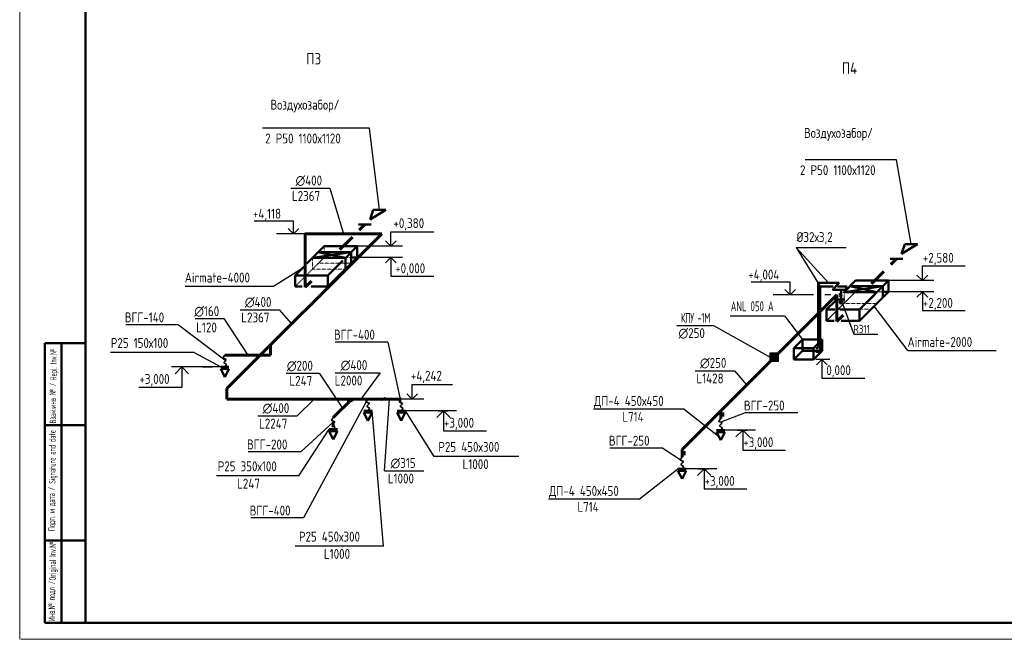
# Model space of a CAD drawing. Header units: millimetres. Extents: x -256102 to 1051688, y 9862 to 69256.
# Tile 24 of 33: x 85673 to 115557, y 9862 to 28664. Entities that reach past the tile are written whole.
import ezdxf

# ---------------------------------------------------------------- set-up
doc = ezdxf.new("R2010")
doc.units = ezdxf.units.MM
doc.linetypes.add('штриховая2', pattern=[9.525, 6.35, -3.175])
for name, color, linetype, lineweight in [('30мм', 7, 'Continuous', 30), ('Вспомогательные', 8, 'Continuous', 25), ('Разм.', 8, 'Continuous', 25), ('Размер', 8, 'Continuous', 25), ('Текст', 7, 'Continuous', 13), ('Формат', 7, 'Continuous', 50)]:
    doc.layers.add(name, color=color, linetype=linetype, lineweight=lineweight)
doc.layers.add('Выносные', color=8, linetype='Continuous')
doc.layers.add('желтые', color=2, linetype='Continuous')
doc.styles.add('2.304', font='cs_gost2304.shx', dxfattribs={"height": 2.2})
doc.styles.add('GOST 2.304', font='CS_Gost2304.shx')
doc.styles.add('ГОСТ', font='isocpeur.ttf', dxfattribs={"oblique": 15})
doc.styles.add('Текст', font='cs_gost2304.shx', dxfattribs={"width": 0.8, "height": 3})

msp = doc.modelspace()

# ---------------------------------------------------------------- hatches: boundary and pattern name
at = {"layer": 'желтые'}
for color, points in [(7, [(108452.6, 18555.6), (108695.1, 18555.6), (108695.1, 18296.6), (108452.6, 18296.6)]), (0, [(95779.4, 17115.4), (95637.3, 17035.9), (95654.4, 17115.4)]), (7, [(96652.9, 17106.2), (96746.7, 17199.9), (96825.1, 17153)])]:
    msp.add_hatch(color=color, dxfattribs=at).paths.add_polyline_path(points)

# ---------------------------------------------------------------- linework, layer by layer
at = {"color": 0, "lineweight": 25}
for p, q in [((90691.3, 20578.3), (93377.2, 20578.3)), ((112627.5, 18623.6), (115313.3, 18623.6))]:
    msp.add_line(p, q, dxfattribs=at)
at = {"layer": '30мм', "color": 3, "lineweight": 50}
for p, q in [((94559.6, 21434.5), (95736.4, 21611.3)), ((94569.1, 21443.9), (94913.2, 21788)), ((95736.4, 21611.3), (94736.4, 21611.3)), ((95559.6, 21434.5), (94736.4, 21611.3)), ((95913.2, 21788), (94913.2, 21788)), ((95537.7, 21412.5), (95913.2, 21788)), ((95736.4, 21611.3), (95736.4, 21271.3)), ((95913.2, 21788), (95913.2, 21448)), ((94391.1, 21265.9), (94559.6, 21434.5)), ((95559.6, 21434.5), (94559.6, 21434.5)), ((95913.2, 21448), (95029.3, 20564.2)), ((95029.3, 20904.2), (95482.9, 21357.7)), ((95029.3, 20904.2), (95454.2, 21329)), ((95549.1, 21424), (95559.6, 21434.5)), ((95559.6, 21434.5), (95559.6, 21094.5)), ((95913.2, 21448), (95736.4, 21448)), ((94029.3, 20904.2), (94292.8, 21167.7)), ((94029.3, 20564.2), (94029.3, 20904.2)), ((95029.3, 20904.2), (94029.3, 20904.2)), ((95029.3, 20564.2), (95029.3, 20904.2)), ((109902.6, 18695), (109902.6, 20675.3)), ((109902.6, 20675.3), (110543.2, 20675.3)), ((110543.2, 20675.3), (110337.9, 20469.9)), ((110673.7, 20378.1), (111045.4, 20749.9)), ((112045.4, 20749.9), (111045.4, 20749.9)), ((111669.9, 20374.4), (112045.4, 20749.9)), ((112045.4, 20749.9), (112045.4, 20409.9)), ((94249.2, 20564.2), (94029.3, 20564.2)), ((95029.3, 20564.2), (94523.1, 20564.2)), ((109970.5, 18586.4), (109970.5, 20566.7)), ((109970.5, 20566.7), (110364, 20566.7)), ((110337.9, 20469.9), (110765.5, 20469.9)), ((110491.6, 20566.7), (110792, 20566.7)), ((110604.5, 20379.2), (110544.6, 20319.3)), ((110550.5, 20255), (110622.2, 20326.6)), ((110691.8, 20396.3), (111868.6, 20573.1)), ((111691.8, 20396.3), (110691.8, 20396.3)), ((110792, 20566.7), (110732.1, 20506.8)), ((111868.6, 20573.1), (110868.6, 20573.1)), ((111691.8, 20396.3), (110868.6, 20573.1)), ((112045.4, 20409.9), (111161.5, 19526)), ((111161.5, 19866), (111691.8, 20396.3)), ((111681.4, 20385.8), (111691.8, 20396.3)), ((111868.6, 20573.1), (111868.6, 20233.1)), ((112045.4, 20409.9), (111868.6, 20409.9)), ((110161.5, 19866), (110432.9, 20137.4)), ((110462.4, 20237.1), (110399.2, 20173.9)), ((110399.2, 20173.9), (110719.5, 20173.9)), ((111161.5, 19866), (111615.1, 20319.5)), ((110161.5, 19526), (110161.5, 19866)), ((110415.5, 19866), (110161.5, 19866)), ((111161.5, 19866), (110564.1, 19866)), ((111161.5, 19526), (111161.5, 19866)), ((110395.8, 19526), (110161.5, 19526)), ((111161.5, 19526), (110606.1, 19526)), ((109166.6, 18695), (109431.8, 18960.1)), ((110029.2, 18960.1), (109431.8, 18960.1)), ((109431.8, 18620.1), (109431.8, 18960.1)), ((109764, 18695), (110029.2, 18960.1)), ((110029.2, 18620.1), (110029.2, 18960.1)), ((109764, 18695), (109166.6, 18695)), ((109166.6, 18355), (109166.6, 18695)), ((109431.8, 18620.1), (109166.6, 18355)), ((110029.2, 18620.1), (109431.8, 18620.1)), ((109764, 18355), (109764, 18695)), ((110029.2, 18620.1), (109764, 18355)), ((109902.6, 18695), (109841.3, 18695)), ((109970.5, 18586.4), (109841.3, 18586.4)), ((109764, 18355), (109166.6, 18355))]:
    msp.add_line(p, q, dxfattribs=at)
at = {"layer": '30мм', "color": 3, "linetype": 'штриховая2', "lineweight": 20}
for p, q in [((94913.2, 21788), (94913.2, 21448)), ((94913.2, 21448), (94029.3, 20564.2)), ((94559.6, 21434.5), (94559.6, 21094.5)), ((95736.4, 21271.3), (94736.4, 21271.3)), ((95913.2, 21448), (94913.2, 21448)), ((95559.6, 21094.5), (94559.6, 21094.5)), ((111045.4, 20409.9), (110161.5, 19526)), ((110691.8, 20396.3), (110691.8, 20056.3)), ((112045.4, 20409.9), (111045.4, 20409.9)), ((111691.8, 20056.3), (110691.8, 20056.3)), ((111515.1, 19879.5), (110511.9, 19879.5))]:
    msp.add_line(p, q, dxfattribs=at)
at = {"layer": '30мм', "color": 0, "lineweight": 50}
for p, q in [((110603.3, 20214.1), (110603.3, 20469.9)), ((110563.1, 20201.3), (110563.1, 20146.4)), ((110563.1, 20201.3), (110643.5, 20146.4)), ((110563.1, 20146.4), (110643.5, 20201.3)), ((110575.8, 20214.1), (110630.7, 20214.1)), ((110603.3, 20173.9), (110575.8, 20214.1)), ((110603.3, 20173.9), (110630.7, 20214.1)), ((110603.3, 20173.9), (110603.3, 20125.3)), ((110643.5, 20201.3), (110643.5, 20146.4))]:
    msp.add_line(p, q, dxfattribs=at)
at = {"layer": 'Вспомогательные', "color": 0, "lineweight": -3}
for p, q in [((92794.2, 22557.6), (93981.3, 22557.6)), ((93981.3, 22167.9), (93981.3, 22557.6)), ((94331.6, 22167.9), (93469.5, 22167.9)), ((93981.3, 22167.9), (93818.9, 22330.4)), ((93981.3, 22167.9), (94143.7, 22330.4)), ((96936.7, 21788), (96936.7, 22231.7)), ((96936.7, 22231.7), (98240.2, 22231.7)), ((96936.7, 21788), (96774.3, 21950.4)), ((96936.7, 21788), (97099.1, 21950.4)), ((97287, 21788), (95913.2, 21788)), ((109236.6, 21753.1), (110758, 21753.1)), ((97287, 21448), (95913.2, 21448)), ((96936.7, 21448), (96774.3, 21285.6)), ((96936.7, 21448), (96936.7, 20877.5)), ((96936.7, 21448), (97099.1, 21285.6)), ((113068.9, 20749.9), (113068.9, 21193.5)), ((113068.9, 21193.5), (114372.4, 21193.5)), ((96936.7, 20877.5), (98240.2, 20877.5)), ((107870.3, 20708.8), (109057.4, 20708.8)), ((109057.4, 20319.1), (109057.4, 20708.8)), ((113419.2, 20749.9), (112045.4, 20749.9)), ((113068.9, 20749.9), (112906.5, 20912.3)), ((113068.9, 20749.9), (113231.3, 20912.3)), ((109057.4, 20319.1), (108895, 20481.5)), ((109057.4, 20319.1), (109219.8, 20481.5)), ((113419.2, 20409.9), (112045.4, 20409.9)), ((113068.9, 20409.9), (112906.5, 20247.5)), ((113068.9, 20409.9), (113068.9, 19839.3)), ((113068.9, 20409.9), (113231.3, 20247.5)), ((109764.1, 20319.1), (108545.6, 20319.1)), ((110293.3, 20319.1), (110108.1, 20319.1)), ((113068.9, 19839.3), (114372.4, 19839.3)), ((110263.7, 18355), (109836.7, 18355)), ((110020.5, 18355), (109858.1, 18192.6)), ((110020.5, 18355), (110020.5, 17784.4)), ((110020.5, 18355), (110182.9, 18192.6)), ((91774.2, 18125.6), (90282.9, 18125.6)), ((90596.1, 18125.6), (90393.1, 17922.5)), ((90596.1, 18125.6), (90596.1, 17516.1)), ((90596.1, 18125.6), (90799.1, 17922.5)), ((110020.5, 17784.4), (111324, 17784.4)), ((89292.6, 17516.1), (90596.1, 17516.1)), ((97587.8, 17153), (97587.8, 17596.7)), ((97587.8, 17596.7), (98807.5, 17596.7)), ((97938.1, 17153), (96564.3, 17153)), ((97587.8, 17153), (97425.4, 17315.5)), ((97587.8, 17153), (97750.2, 17315.5)), ((98925.8, 16797.1), (97376.8, 16797.1)), ((98533, 16797.1), (98330, 16594.1)), ((98533, 16797.1), (98533, 16187.7)), ((98533, 16797.1), (98736, 16594.1)), ((98533, 16187.7), (99836.5, 16187.7)), ((108009.3, 16206.2), (107074, 16206.2)), ((107616.5, 16206.2), (107413.4, 16003.2)), ((107616.5, 16206.2), (107616.5, 15596.7)), ((107616.5, 16206.2), (107819.5, 16003.2)), ((107616.5, 15596.7), (108920, 15596.7)), ((106836.1, 15033), (105900.8, 15033)), ((106443.3, 15033), (106240.3, 14830)), ((106443.3, 15033), (106443.3, 14423.6)), ((106443.3, 15033), (106646.3, 14830)), ((106443.3, 14423.6), (107746.9, 14423.6))]:
    msp.add_line(p, q, dxfattribs=at)
at = {"layer": 'Выносные'}
for p, q in [((92362.1, 19860.7), (93550.2, 19860.7)), ((93755.9, 17939.1), (94758.6, 17939.1)), ((95251.8, 17947.1), (96611.7, 17947.1)), ((106176.1, 18011.9), (107364.3, 18011.9)), ((92902.9, 16641.4), (94091.1, 16641.4)), ((96745.8, 14975.6), (97934, 14975.6))]:
    msp.add_line(p, q, dxfattribs=at)
at = {"layer": 'желтые', "color": 7, "lineweight": -3}
for p, q in [((96291.5, 25369.4), (93043.3, 25369.4)), ((96594.5, 22890.2), (96291.5, 25369.4)), ((112280.9, 24409.2), (109515, 24409.2)), ((112726.8, 21852), (112280.9, 24409.2)), ((93899.6, 23548), (95087.8, 23548)), ((95087.8, 23548), (95495.8, 22167.9)), ((109236.6, 21753.1), (109970.5, 20566.7)), ((109236.6, 21753.1), (110222.9, 20675.3)), ((93377.2, 20578.3), (94246.4, 21121.2)), ((93550.2, 19860.7), (93922.7, 19430.7)), ((112627.5, 18623.6), (111603.4, 19967.9)), ((91000.7, 19593.9), (91865.3, 19593.9)), ((91217.5, 18125.6), (91517.5, 18125.6)), ((96611.7, 17947.1), (96030.7, 17153)), ((107364.3, 18011.9), (107736.7, 17581.9)), ((94091.1, 16641.4), (94606.8, 17153)), ((96745.8, 14975.6), (96895.5, 17153)), ((96718.2, 12685.9), (96367.9, 16797.1)), ((97376.8, 16797.1), (98240.9, 15409.2)), ((98369.1, 16797.1), (98669.1, 16797.1)), ((105836, 16845.4), (103088.4, 16845.4)), ((94206.2, 15550.7), (95192, 16446.8)), ((107687.5, 16732.2), (106949, 16450.6)), ((109286.8, 16732.2), (107687.5, 16732.2)), ((107452.6, 16206.2), (107752.6, 16206.2)), ((104472.6, 14114), (105650.8, 15033)), ((106279.5, 15033), (106579.5, 15033)), ((104472.6, 14114), (101725.1, 14114))]:
    msp.add_line(p, q, dxfattribs=at)
at = {"layer": 'желтые', "color": 0, "lineweight": 50}
for p, q in [((96402.5, 22890.2), (96306.5, 22602.2)), ((96306.5, 22602.2), (96786.5, 22890.2)), ((96402.5, 22890.2), (96786.5, 22890.2)), ((95959.2, 22446.9), (96343.2, 22446.9)), ((112534.8, 21852), (112438.8, 21564)), ((112438.8, 21564), (112918.8, 21852)), ((112534.8, 21852), (112918.8, 21852)), ((112091.4, 21408.7), (112475.4, 21408.7)), ((92024.2, 18125.6), (91774.2, 18125.6)), ((92024.2, 18069.7), (91774.2, 18069.7)), ((91774.2, 18069.7), (91899.2, 17819.7)), ((91899.2, 17819.7), (92024.2, 18069.7)), ((95779.4, 17115.4), (95637.3, 17035.9)), ((95637.3, 17035.9), (95654.4, 17115.4)), ((95654.4, 17115.4), (95779.4, 17115.4)), ((96367.9, 16797.1), (96117.9, 16797.1)), ((96367.9, 16741.2), (96117.9, 16741.2)), ((96117.9, 16741.2), (96242.9, 16491.2)), ((96242.9, 16491.2), (96367.9, 16741.2)), ((97376.8, 16797.1), (97126.8, 16797.1)), ((97376.8, 16741.2), (97126.8, 16741.2)), ((97126.8, 16741.2), (97251.8, 16491.2)), ((97251.8, 16491.2), (97376.8, 16741.2)), ((95317, 16234.6), (95067, 16234.6)), ((95317, 16178.7), (95067, 16178.7)), ((95067, 16178.7), (95192, 15928.7)), ((95192, 15928.7), (95317, 16178.7)), ((107074, 16206.2), (106824, 16206.2)), ((107074, 16150.3), (106824, 16150.3)), ((106824, 16150.3), (106949, 15900.3)), ((106949, 15900.3), (107074, 16150.3)), ((105900.8, 15033), (105650.8, 15033)), ((105900.8, 14977.1), (105650.8, 14977.1)), ((105650.8, 14977.1), (105775.8, 14727.1)), ((105775.8, 14727.1), (105900.8, 14977.1))]:
    msp.add_line(p, q, dxfattribs=at)
at = {"layer": 'желтые', "color": 0, "lineweight": 60}
for p, q in [((96151.2, 22446.9), (95976.7, 22272.4)), ((96660, 22167.9), (91961.8, 17469.8)), ((94331.6, 22167.9), (96660, 22167.9)), ((94341.8, 22167.9), (94341.8, 20546.7)), ((95769.4, 22065.1), (95394.4, 21690.1)), ((112283.4, 21408.7), (112109, 21234.2)), ((111901.6, 21026.9), (111526.6, 20651.9)), ((94529.3, 20734.2), (94341.8, 20546.7)), ((110474, 20319.1), (105775.8, 15621)), ((110474, 20319.1), (110474, 19508.5)), ((110661.5, 19696), (110474, 19508.5)), ((93290.2, 18798.2), (93290.2, 18481.5)), ((91899.2, 18481.5), (93290.2, 18481.5)), ((91961.8, 17469.8), (91961.8, 17153)), ((91961.8, 17153), (97251.8, 17153)), ((95754.5, 17153), (95192, 16590.6)), ((106949, 16794.6), (106949, 16562.1)), ((107012.3, 16739.8), (107012.3, 16626.4)), ((95192, 16303.1), (95192, 16446.8)), ((105775.8, 15621.5), (105775.8, 15388.9)), ((105839.1, 15566.6), (105839.1, 15453.2))]:
    msp.add_line(p, q, dxfattribs=at)
at = {"layer": 'желтые', "color": 7}
for p, q in [((111000.1, 19109.3), (110603.3, 20173.9)), ((91865.3, 19593.9), (92594.7, 18481.5)), ((107233.6, 19682.1), (108883.2, 19682.1)), ((108883.2, 19682.1), (109431.8, 18960.1)), ((90494.2, 19406.7), (88895, 19406.7)), ((90494.2, 19406.7), (91899.2, 18337.7)), ((105614.3, 19389), (106730.8, 19389)), ((106730.8, 19389), (108452.6, 18426.6)), ((96845.3, 18881.3), (95246.1, 18881.3)), ((96845.3, 18881.3), (97251.8, 17009.3)), ((94758.6, 17939.1), (95473.3, 16871.8)), ((96189.9, 17069.5), (94286.5, 13544.5)), ((94206.2, 15550.7), (92606.9, 15550.7)), ((105188.1, 15663.7), (103588.8, 15663.7)), ((105188.1, 15663.7), (105775.8, 15277.5)), ((94286.5, 13544.5), (92687.2, 13544.5))]:
    msp.add_line(p, q, dxfattribs=at)
at = {"layer": 'желтые', "color": 8}
for p, q in [((111721.1, 19109.3), (111000.1, 19109.3)), ((90964.9, 18562), (88429.9, 18562)), ((90964.9, 18562), (91774.2, 18125.6)), ((105836, 16845.4), (106886.5, 16025.3)), ((94144.3, 14819.8), (95067, 16234.6)), ((100823, 15409.2), (98240.9, 15409.2)), ((94144.3, 14819.8), (91650.9, 14819.8)), ((96718.2, 12685.9), (94032.2, 12685.9))]:
    msp.add_line(p, q, dxfattribs=at)
at = {"layer": 'желтые', "color": 7}
msp.add_lwpolyline([(108452.6, 18555.6), (108695.1, 18555.6), (108695.1, 18296.6), (108452.6, 18296.6)], close=True, dxfattribs=at)
at = {"layer": 'желтые', "color": 8}
msp.add_lwpolyline([(96652.9, 17106.2), (96746.7, 17199.9), (96825.1, 17153), (96652.9, 17106.2)], dxfattribs=at)
at = {"layer": 'Разм.', "color": 4, "lineweight": 60}
msp.add_circle((110603.8, 20095.9), 29.5, dxfattribs=at)
at = {"layer": 'Размер', "color": 2, "linetype": 'ByBlock', "lineweight": 35}
for points in [[(91899.2, 18125.6), (92006.5, 18215.7), (91760.7, 18237.8), (92067.8, 18384.9), (91765.7, 18369.9), (91899.2, 18482), (91899.2, 18482)], [(96242.9, 16797.1), (96350.2, 16887.3), (96104.4, 16909.4), (96411.6, 17056.5), (96109.4, 17041.5), (96242.9, 17153.5), (96242.9, 17153.5)], [(97251.8, 16797.1), (97359.1, 16887.3), (97113.3, 16909.4), (97420.5, 17056.5), (97118.3, 17041.5), (97251.8, 17153.5), (97251.8, 17153.5)], [(95192, 16234.6), (95299.3, 16324.8), (95053.5, 16346.9), (95360.7, 16494), (95058.5, 16479), (95192, 16591.1), (95192, 16591.1)], [(106949, 16206.2), (107056.2, 16296.3), (106810.4, 16318.4), (107117.6, 16465.5), (106815.5, 16450.5), (106949, 16562.6), (106949, 16562.6)], [(105775.8, 15033), (105883.1, 15123.2), (105637.3, 15145.3), (105944.5, 15292.4), (105642.3, 15277.4), (105775.8, 15389.4), (105775.8, 15389.4)]]:
    msp.add_open_spline(points, degree=3, knots=[0, 0, 0, 0, 1.417518, 3.2737595, 5.0235969, 5.0782472, 5.0782472, 5.0782472, 5.0782472], dxfattribs=at)
at = {"layer": 'Формат', "lineweight": 20}
for p, q in [((85673, 9861.7), (85673, 51861.7)), ((174807.3, 9861.7), (85707.3, 9861.7))]:
    msp.add_line(p, q, dxfattribs=at)
at = {"layer": 'Формат', "color": 0}
for p, q in [((87673, 51361.7), (87673, 10361.7)), ((86438.8, 10361.7), (86438.8, 18846.7)), ((86438.8, 18846.7), (87638.8, 18846.7)), ((86938.8, 10361.7), (86938.8, 18846.7)), ((86438.7, 16361.7), (87638.7, 16361.7)), ((86438.7, 12861.7), (87638.7, 12861.7)), ((86438.7, 10361.7), (87673, 10361.7)), ((87673, 10361.7), (174307.3, 10361.7))]:
    msp.add_line(p, q, dxfattribs=at)

# ---------------------------------------------------------------- texts
at = {"layer": 'Разм.', "color": 4, "lineweight": 60, "style": 'ГОСТ'}
msp.add_text('М', height=35.8, dxfattribs=at).set_placement((110588.1, 20077.3))
at = {"layer": 'Текст'}
for s, height, style, p in [(' П3  ', 350, 'GOST 2.304', (94194.1, 27304.1, 437619.8)), (' П4 ', 350, 'GOST 2.304', (110446.9, 27017.8, 437619.8)), ('Воздухозабор/', 300, 'GOST 2.304', (93284.8, 25934)), ('Воздухозабор/', 300, 'GOST 2.304', (109477.9, 25077.1)), ('2 Р50 1100х1120', 300, 'GOST 2.304', (93125.2, 24909.6)), ('2 Р50 1100х1120', 300, 'GOST 2.304', (109355.8, 23949.4)), ('∅400', 300, 'GOST 2.304', (94044.2, 23635.5)), ('L2367', 300, 'GOST 2.304', (93936.7, 23164.4)), ('+4,118', 300, 'Текст', (92752.5, 22628.7)), ('+0,380', 300, 'Текст', (97017.5, 22340)), ('%%C32х3,2', 300, 'GOST 2.304', (109250.7, 21918.1)), ('+2,580', 300, 'Текст', (113084.9, 21288.8)), ('+0,000', 300, 'Текст', (97070.6, 20970.8)), ('Airmate-4000', 300, 'GOST 2.304', (90683.5, 20688)), ('+4,004', 300, 'Текст', (107787.6, 20779.9)), ('∅400', 300, 'GOST 2.304', (92506.6, 19948.2)), ('+2,200', 300, 'Текст', (113086.8, 19919.5)), ('ВГГ-140', 300, 'GOST 2.304', (88862.1, 19481.3)), ('∅160', 300, 'GOST 2.304', (90971.7, 19667.9)), ('L2367', 300, 'GOST 2.304', (92399.1, 19477.1)), ('L120', 300, 'GOST 2.304', (91031, 19175)), ('ВГГ-400', 300, 'GOST 2.304', (95213.2, 18955.9)), ('∅250', 300, 'GOST 2.304', (105668.5, 19003.9)), ('R311', 250, 'GOST 2.304', (110971.7, 19155.1)), ('Р25 150х100', 300, 'GOST 2.304', (88438.7, 18703.3)), ('Airmate-2000', 300, 'GOST 2.304', (112619.7, 18733.3)), ('∅200', 300, 'GOST 2.304', (93781, 18013.1)), ('∅400', 300, 'GOST 2.304', (95416.3, 18034.7)), ('∅250', 300, 'GOST 2.304', (106320.7, 18099.4)), ('+4,242', 300, 'Текст', (97546.3, 17710.4)), ('L1428', 300, 'GOST 2.304', (106213.2, 17628.3)), ('0,000', 300, 'Текст', (110154.4, 17877.7)), ('+3,000', 300, 'Текст', (89308.6, 17611.4)), ('L247', 300, 'GOST 2.304', (93859.9, 17555.5)), ('L2000', 300, 'GOST 2.304', (95236.4, 17563.5)), ('∅400', 300, 'GOST 2.304', (93047.5, 16728.9)), ('ДП-4 450х450', 300, 'GOST 2.304', (103106.1, 16945)), ('ВГГ-250', 300, 'GOST 2.304', (107654.7, 16806.8)), ('L714', 300, 'GOST 2.304', (103963.5, 16461.8)), ('L2247', 300, 'GOST 2.304', (92940, 16257.8)), ('+3,000', 300, 'Текст', (98549, 16282.9)), ('ВГГ-200', 300, 'GOST 2.304', (92574.1, 15625.3)), ('Р25 450х300', 300, 'GOST 2.304', (98379.5, 15550.5)), ('ВГГ-250', 300, 'GOST 2.304', (103556, 15738.3)), ('+3,000', 300, 'Текст', (107632.5, 15692)), ('Р25 350х100', 300, 'GOST 2.304', (91684.1, 14961.1)), ('∅315', 300, 'GOST 2.304', (96929.3, 15063.1)), ('L1000', 300, 'GOST 2.304', (99116, 15025.6)), ('L247', 300, 'GOST 2.304', (92271.8, 14436.2)), ('L1000', 300, 'GOST 2.304', (96847, 14592)), ('+3,000', 300, 'Текст', (106459.4, 14518.8)), ('ДП-4 450х450', 300, 'GOST 2.304', (101742.8, 14213.6)), ('ВГГ-400', 300, 'GOST 2.304', (92654.4, 13619)), ('L714', 300, 'GOST 2.304', (102600.2, 13730.4)), ('Р25 450х300', 300, 'GOST 2.304', (94148.7, 12827.2)), ('L1000', 300, 'GOST 2.304', (94907.3, 12302.3))]:
    msp.add_text(s, height=height, dxfattribs=dict(at, style=style)).set_placement(p)
at = {"layer": 'Текст', "style": 'GOST 2.304', "width": 0.8}
msp.add_text('ANL 050 A', height=300, dxfattribs=at).set_placement((107252.5, 19818.8))
at = {"layer": 'Текст', "color": 0, "style": '2.304', "width": 0.7}
for s, p in [('Repl. Inv.№ ', (86797.6, 17723.5)), ('Взам.инв № /', (86779, 16411.5)), ('Signature and date', (86760.1, 14585)), ('Подп. и дата /', (86741.5, 13146)), ('Original Inv.№ ', (86772.9, 11645.7)), ('Инв.№ подл /', (86745, 10411.6))]:
    msp.add_text(s, height=200, rotation=90, dxfattribs=at).set_placement(p)
at = {"layer": 'Текст', "insert": (106177.5, 19615.5), "char_height": 300, "attachment_point": 5, "style": 'GOST 2.304'}
msp.add_mtext('{\\W0.8;\\T0.9;КПУ -1М}', dxfattribs=at)

doc.saveas('drawing.dxf')
